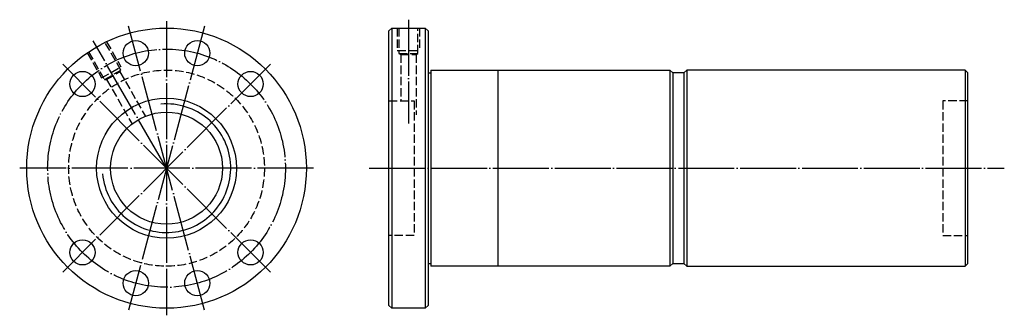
# Model space of a CAD drawing. Header units: millimetres. Extents: x -31 to 321, y 148 to 253.
import ezdxf

# ---------------------------------------------------------------- set-up
doc = ezdxf.new("R2010")
doc.units = ezdxf.units.MM
for name, pattern in [('CENTER', [22, 20, -1, 0, -1]), ('DASHED', [4, 3, -1]), ('THIN', [200000, 200000, 0])]:
    doc.linetypes.add(name, pattern=pattern)
doc.layers.add('NT', color=7, linetype='Continuous')

msp = doc.modelspace()

# ---------------------------------------------------------------- linework, layer by layer
at = {"layer": 'NT', "color": 3, "linetype": 'CENTER'}
for p, q in [((35.09, 250.71), (7.91, 149.29)), ((35.09, 149.29), (7.91, 250.71)), ((21.5, 252.5), (21.5, 147.5)), ((108, 253), (108, 216)), ((21.5, 200), (-4.75, 245.47)), ((58.62, 237.12), (-15.62, 162.88)), ((58.62, 162.88), (-15.62, 237.12)), ((74, 200), (-31, 200)), ((94, 200), (321.03, 200))]:
    msp.add_line(p, q, dxfattribs=at)
at = {"layer": 'NT', "color": 16, "linetype": 'Continuous'}
for p, q in [((101, 249), (102, 250)), ((102, 250), (114, 250)), ((102, 250), (102, 150)), ((114, 250), (115, 249)), ((114, 250), (114, 150)), ((101, 151), (101, 249)), ((115, 249), (115, 151)), ((115, 234), (116, 234)), ((116, 235), (116, 165)), ((116, 235), (201.5, 235)), ((140, 235), (140, 165)), ((201.5, 235), (202.5, 234)), ((201.5, 235), (201.5, 165)), ((202.5, 234), (202.5, 166)), ((206.5, 234), (202.5, 234)), ((207.5, 235), (206.5, 234)), ((206.5, 234), (206.5, 166)), ((307, 235), (207.5, 235)), ((207.5, 235), (207.5, 165)), ((307, 235), (307, 165)), ((307, 235), (308, 234)), ((308, 166), (308, 234)), ((115, 166), (116, 166)), ((202.5, 166), (201.5, 165)), ((202.5, 166), (206.5, 166)), ((206.5, 166), (207.5, 165)), ((307, 165), (308, 166)), ((201.5, 165), (116, 165)), ((207.5, 165), (307, 165)), ((102, 150), (101, 151)), ((114, 150), (102, 150)), ((115, 151), (114, 150))]:
    msp.add_line(p, q, dxfattribs=at)
at = {"layer": 'NT', "color": 1, "linetype": 'DASHED'}
for p, q in [((104, 250), (104, 242)), ((112, 250), (112, 242)), ((0.04, 245.16), (5.21, 236.21)), ((-6.88, 241.16), (-1.71, 232.21)), ((104, 242), (112, 242)), ((104.6, 241), (111.4, 241)), ((105.25, 240.62), (105.25, 224)), ((110.75, 240.62), (110.75, 219)), ((-1.71, 232.21), (5.21, 236.21)), ((-0.69, 231.64), (5.19, 235.04)), ((4.82, 234.39), (13.88, 218.7)), ((0.06, 231.64), (9.12, 215.95)), ((101, 224), (110, 224)), ((110, 224), (110, 176)), ((308, 224), (299, 224)), ((299, 224), (299, 176)), ((110, 176), (101, 176)), ((299, 176), (308, 176))]:
    msp.add_line(p, q, dxfattribs=at)
for points in [[(104.6, 250), (104.6, 241), (105.25, 240.62), (110.75, 240.62), (111.4, 241), (111.4, 250)], [(-6.39, 241.5), (-0.69, 231.64), (0.06, 231.64), (4.82, 234.39), (5.19, 235.04), (-0.5, 244.9)]]:
    msp.add_lwpolyline(points, dxfattribs=at)
at = {"layer": 'NT', "color": 16, "linetype": 'Continuous'}
for centre, radius in [((21.5, 200), 50), ((10.5, 241.05), 4.5), ((32.5, 241.05), 4.5), ((-8.55, 230.05), 4.5), ((51.55, 230.05), 4.5), ((21.5, 200), 25), ((21.5, 200), 20), ((-8.55, 169.95), 4.5), ((51.55, 169.95), 4.5), ((10.5, 158.95), 4.5), ((32.5, 158.95), 4.5)]:
    msp.add_circle(centre, radius, dxfattribs=at)
at = {"layer": 'NT', "color": 3, "linetype": 'CENTER'}
msp.add_circle((21.5, 200), 42.5, dxfattribs=at)
at = {"layer": 'NT', "color": 1, "linetype": 'DASHED'}
msp.add_circle((21.5, 200), 35, dxfattribs=at)
at = {"layer": 'NT', "color": 5, "linetype": 'THIN'}
msp.add_arc((21.5, 200), 22.95, 185, 95, dxfattribs=at)

doc.saveas('drawing.dxf')
